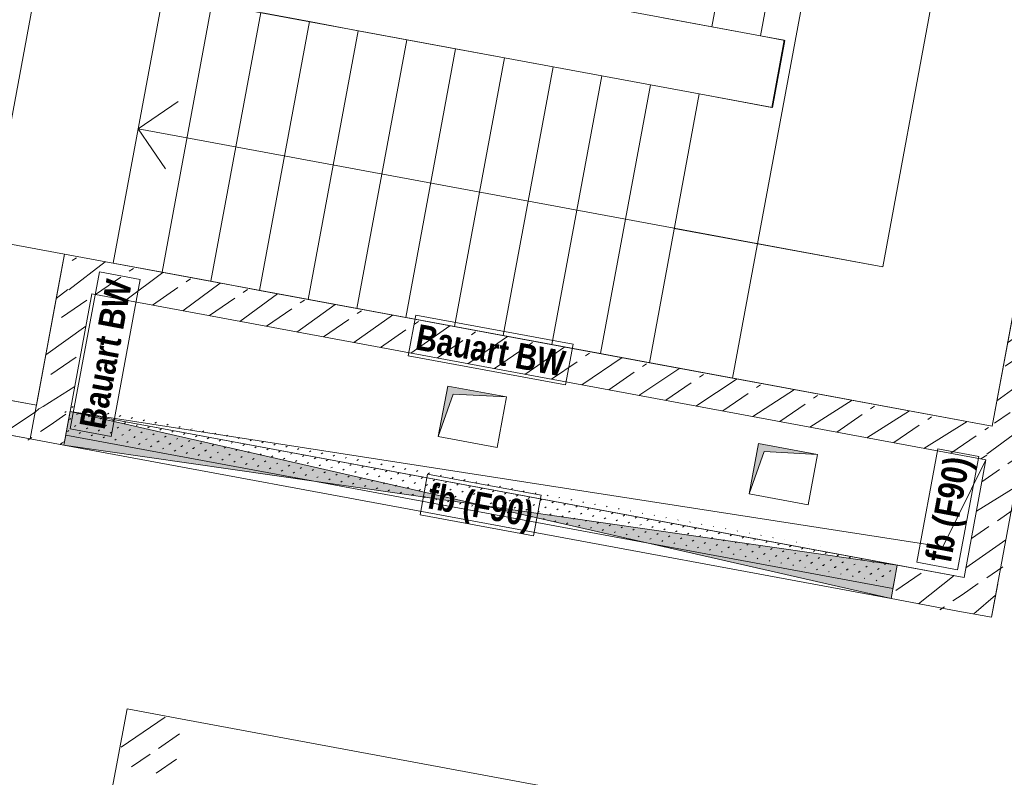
# Model space of a CAD drawing. Header units: metres. Extents: x 0 to 60282398, y -11592309 to 5708004.
# Tile 49 of 136: x 32353348.49 to 32353354.25, y 5707922.8 to 5707927.24. Entities that reach past the tile are written whole.
import ezdxf

# ---------------------------------------------------------------- set-up
doc = ezdxf.new("R2010")
doc.units = ezdxf.units.M
doc.header["$LTSCALE"] = 0.75
doc.layers.get('0').update_dxf_attribs({"linetype": 'CONTINUOUS'})
for name, color, linetype, lineweight in [('10417023$0$#9_002_GES I Übersicht Erdgeschoss_1_102_Wand Innen.A', 7, 'CONTINUOUS', 25), ('10417023$0$#9_002_GES I Übersicht Erdgeschoss_1_104_Decken.A', 7, 'CONTINUOUS', 25), ('10417023$0$#9_002_GES I Übersicht Erdgeschoss_1_607b_Brandschutz 1_100', 7, 'CONTINUOUS', 25), ('10417023$0$#9_002_GES I Übersicht Erdgeschoss_1_Neubau_102_Wand Innen.A', 7, 'CONTINUOUS', 25), ('10417023$0$#9_002_GES I Übersicht Erdgeschoss_1_Neubau_103_Stützen.A', 7, 'CONTINUOUS', 25), ('10417023$0$#9_002_GES I Übersicht Erdgeschoss_1_Neubau_104_Decken.A', 7, 'CONTINUOUS', 25), ('10417023$0$#9_002_GES I Übersicht Erdgeschoss_1_Neubau_105_Unterzug.A', 7, 'CONTINUOUS', 25), ('10417023$0$#9_002_GES I Übersicht Erdgeschoss_1_Neubau_108_Treppen.A', 7, 'CONTINUOUS', 25), ('10417023$0$Keine', 7, 'CONTINUOUS', 13)]:
    doc.layers.add(name, color=color, linetype=linetype, lineweight=lineweight)
doc.styles.add('10417023$0$Arial Narrow (bold)', font='ARIALNB.TTF')
pattern_1 = [(45, (0, 0), (-0.03535533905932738, 0.03535533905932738), [0.01, -0.03999999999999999])]
pattern_2 = [(44.99999999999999, (0, 0), (-0.1697056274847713, 0.1697056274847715), []), (44.99999999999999, (-0.08485281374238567, 0.08485281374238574), (-0.1697056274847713, 0.1697056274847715), [0.18, -0.05999999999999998])]

# ---------------------------------------------------------------- blocks, each defined once
blk = doc.blocks.new('10417023$0$#9_MKO_LP5_ARC_GES_UP_00_002_P_G_modell (3D)')
at = {"layer": '10417023$0$#9_002_GES I Übersicht Erdgeschoss_1_102_Wand Innen.A', "linetype": 'Continuous', "lineweight": 5, "true_color": 0xff0000}
h = blk.add_hatch(dxfattribs=at)
h.set_pattern_fill('#9_BETON__STAHLBETON_0001', color=1, style=0, pattern_type=2)
h.set_pattern_definition(pattern_2)
h.paths.add_polyline_path([(-32353491.12421669, -5707795.27957689), (-32353491.52174602, -5707795.27957689), (-32353491.52174602, -5707795.47957689), (-32353491.12421625, -5707795.47957689)])
h = blk.add_hatch(dxfattribs=at)
h.set_pattern_fill('#9_BETON__STAHLBETON_0001', color=1, style=0, pattern_type=2)
h.set_pattern_definition(pattern_2)
h.paths.add_polyline_path([(-32353491.12421669, -5707795.27957689), (-32353491.12421625, -5707795.479574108), (-32353490.92421625, -5707795.479573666), (-32353490.9242167, -5707795.27957689)])
at = {"layer": '10417023$0$#9_002_GES I Übersicht Erdgeschoss_1_Neubau_102_Wand Innen.A', "linetype": 'Continuous', "lineweight": 5, "true_color": 0xff0000}
h = blk.add_hatch(dxfattribs=at)
h.set_pattern_fill('#9_BETON__STAHLBETON_0001', color=1, style=0, pattern_type=2)
h.set_pattern_definition(pattern_2)
h.paths.add_polyline_path([(-32353490.87424049, -5707794.37957689), (-32353490.87424844, -5707790.779532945), (-32353491.12424844, -5707790.779532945), (-32353491.12424049, -5707794.37957689)])
h = blk.add_hatch(dxfattribs=at)
h.set_pattern_fill('#9_BETON__STAHLBETON_0001', color=1, style=0, pattern_type=2)
h.set_pattern_definition(pattern_2)
h.paths.add_polyline_path([(-32353496.6442301, -5707794.57957689), (-32353491.12424004, -5707794.57957689), (-32353491.12424004, -5707794.37957689), (-32353496.6442301, -5707794.37957689)])
h = blk.add_hatch(dxfattribs=at)
h.set_pattern_fill('#9_BETON__STAHLBETON_0001', color=1, style=0, pattern_type=2)
h.set_pattern_definition(pattern_2)
h.paths.add_polyline_path([(-32353491.12424004, -5707794.57957689), (-32353490.84424047, -5707794.57957689), (-32353490.84424047, -5707794.379576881), (-32353491.12424004, -5707794.379576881)])
h = blk.add_hatch(dxfattribs=at)
h.set_pattern_fill('#9_BETON__STAHLBETON_0001', color=1, style=0, pattern_type=2)
h.set_pattern_definition(pattern_2)
h.paths.add_polyline_path([(-32353496.4442301, -5707795.27957689), (-32353496.4442301, -5707794.57957689), (-32353496.6442301, -5707794.57957689), (-32353496.6442301, -5707795.27957689)])
h = blk.add_hatch(dxfattribs=at)
h.set_pattern_fill('#9_BETON__STAHLBETON_0001', color=1, style=0, pattern_type=2)
h.set_pattern_definition(pattern_2)
h.paths.add_polyline_path([(-32353490.9242167, -5707795.27957689), (-32353490.92421824, -5707794.57957689), (-32353491.12421824, -5707794.57957689), (-32353491.12421669, -5707795.27957689)])
h = blk.add_hatch(dxfattribs=at)
h.set_pattern_fill('#9_BETON__STAHLBETON_0001', color=1, style=0, pattern_type=2)
h.set_pattern_definition(pattern_2)
h.paths.add_polyline_path([(-32353496.95422801, -5707795.47957689), (-32353496.6442301, -5707795.47957689), (-32353496.6442301, -5707795.279576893), (-32353496.95422801, -5707795.279576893)])
h = blk.add_hatch(dxfattribs=at)
h.set_pattern_fill('#9_BETON__STAHLBETON_0001', color=1, style=0, pattern_type=2)
h.set_pattern_definition(pattern_2)
h.paths.add_polyline_path([(-32353496.4442301, -5707795.47957689), (-32353496.6442301, -5707795.27957689), (-32353496.6442301, -5707795.47957689)])
h = blk.add_hatch(dxfattribs=at)
h.set_pattern_fill('#9_BETON__STAHLBETON_0001', color=1, style=0, pattern_type=2)
h.set_pattern_definition(pattern_2)
h.paths.add_polyline_path([(-32353496.4442301, -5707795.27957689), (-32353496.6442301, -5707795.27957689), (-32353496.4442301, -5707795.47957689)])
at = {"layer": '10417023$0$#9_002_GES I Übersicht Erdgeschoss_1_Neubau_102_Wand Innen.A', "linetype": 'Continuous', "lineweight": 13, "true_color": 0xff0000}
h = blk.add_hatch(dxfattribs=at)
h.set_pattern_fill('#9_GIPS_0001', color=1, style=0, pattern_type=2)
h.set_pattern_definition(pattern_1)
h.paths.add_polyline_path([(-32353496.4442301, -5707795.37957689), (-32353491.52174602, -5707795.37957689), (-32353491.52174602, -5707795.27957689), (-32353496.4442301, -5707795.27957689)])
h = blk.add_hatch(dxfattribs=at)
h.set_pattern_fill('#9_GIPS_0001', color=1, style=0, pattern_type=2)
h.set_pattern_definition(pattern_1)
h.paths.add_polyline_path([(-32353496.4442301, -5707795.39957689), (-32353491.52174602, -5707795.39957689), (-32353491.52174602, -5707795.37957689), (-32353496.4442301, -5707795.37957689)])
h = blk.add_hatch(dxfattribs=at)
h.set_pattern_fill('#9_GIPS_0001', color=1, style=0, pattern_type=2)
h.set_pattern_definition(pattern_1)
h.paths.add_polyline_path([(-32353496.4442301, -5707795.41957689), (-32353491.52174602, -5707795.41957689), (-32353491.52174602, -5707795.39957689), (-32353496.4442301, -5707795.39957689)])
at = {"layer": '10417023$0$#9_002_GES I Übersicht Erdgeschoss_1_Neubau_103_Stützen.A', "linetype": 'Continuous', "lineweight": 5, "true_color": 0xff0000}
h = blk.add_hatch(dxfattribs=at)
h.set_pattern_fill('#9_BETON__STAHLBETON_0001', color=1, style=0, pattern_type=2)
h.set_pattern_definition(pattern_2)
edge = h.paths.add_edge_path()
edge.add_arc((-32353495.62381294, -5707797.10457689), 0.175, 180, 270)
edge.add_arc((-32353495.62381294, -5707797.10457689), 0.175, 270, 360)
edge.add_arc((-32353495.62381294, -5707797.10457689), 0.175, 0, 90)
edge.add_arc((-32353495.62381294, -5707797.10457689), 0.175, 90, 180)
at = {"layer": '10417023$0$#9_002_GES I Übersicht Erdgeschoss_1_102_Wand Innen.A', "color": 1, "linetype": 'Continuous', "lineweight": 18, "true_color": 0xff0000}
for p, q in [((-32353491.12421669, -5707795.27957689), (-32353491.52174602, -5707795.27957689)), ((-32353491.52174602, -5707795.27957689), (-32353491.52174602, -5707795.47957689)), ((-32353491.52174602, -5707795.47957689), (-32353491.12421625, -5707795.47957689))]:
    blk.add_line(p, q, dxfattribs=at)
at = {"layer": '10417023$0$#9_002_GES I Übersicht Erdgeschoss_1_104_Decken.A', "color": 1, "linetype": 'Continuous', "lineweight": 13, "true_color": 0xff0000}
blk.add_line((-32353492.6691854, -5707790.779532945), (-32353492.6691854, -5707794.379576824), dxfattribs=at)
at = {"layer": '10417023$0$#9_002_GES I Übersicht Erdgeschoss_1_104_Decken.A', "color": 1, "linetype": 'Continuous', "lineweight": 18, "true_color": 0xff0000}
blk.add_line((-32353496.44422949, -5707795.275994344), (-32353496.44422949, -5707795.425993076), dxfattribs=at)
at = {"layer": '10417023$0$#9_002_GES I Übersicht Erdgeschoss_1_607b_Brandschutz 1_100', "color": 1, "linetype": 'Continuous', "lineweight": 13, "true_color": 0xff0000}
for p, q in [((-32353493.62297168, -5707794.354926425), (-32353494.55864623, -5707794.354926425)), ((-32353494.55864623, -5707794.354926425), (-32353494.55864623, -5707794.59757432)), ((-32353493.62297168, -5707794.59757432), (-32353493.62297168, -5707794.354926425)), ((-32353496.18157436, -5707794.443902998), (-32353496.42422226, -5707794.443902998)), ((-32353496.42422226, -5707794.443902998), (-32353496.42422226, -5707795.379577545)), ((-32353496.18157436, -5707795.379577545), (-32353496.18157436, -5707794.443902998)), ((-32353491.16944203, -5707794.567395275), (-32353491.41208993, -5707794.567395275)), ((-32353491.41208993, -5707794.567395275), (-32353491.41208993, -5707795.242705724)), ((-32353491.16944203, -5707795.242705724), (-32353491.16944203, -5707794.567395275)), ((-32353494.55864623, -5707794.59757432), (-32353493.62297168, -5707794.59757432)), ((-32353493.64533203, -5707795.258253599), (-32353494.32064393, -5707795.258253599)), ((-32353494.32064393, -5707795.258253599), (-32353494.32064393, -5707795.500901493)), ((-32353493.64533203, -5707795.500901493), (-32353493.64533203, -5707795.258253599)), ((-32353491.41208993, -5707795.242705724), (-32353491.16944203, -5707795.242705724)), ((-32353496.42422226, -5707795.379577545), (-32353496.18157436, -5707795.379577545)), ((-32353494.32064393, -5707795.500901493), (-32353493.64533203, -5707795.500901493))]:
    blk.add_line(p, q, dxfattribs=at)
at = {"layer": '10417023$0$#9_002_GES I Übersicht Erdgeschoss_1_Neubau_102_Wand Innen.A', "color": 1, "linetype": 'Continuous', "lineweight": 18, "true_color": 0xff0000}
for p, q in [((-32353491.12424844, -5707790.779532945), (-32353491.12424049, -5707794.37957689)), ((-32353491.12424004, -5707794.37957689), (-32353496.6442301, -5707794.37957689)), ((-32353496.6442301, -5707794.37957689), (-32353496.6442301, -5707794.57957689)), ((-32353496.6442301, -5707794.57957689), (-32353496.6442301, -5707795.27957689)), ((-32353496.4442301, -5707795.27957689), (-32353496.4442301, -5707794.57957689)), ((-32353496.4442301, -5707794.57957689), (-32353491.12424004, -5707794.57957689)), ((-32353491.12421824, -5707794.57957689), (-32353491.12421669, -5707795.27957689)), ((-32353490.92421625, -5707795.479573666), (-32353490.92421824, -5707794.57957689)), ((-32353496.6442301, -5707795.27957689), (-32353496.80652522, -5707795.27957689)), ((-32353490.92421581, -5707795.479573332), (-32353490.92421725, -5707795.279577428)), ((-32353496.4442301, -5707795.47957689), (-32353496.4442301, -5707795.41957689)), ((-32353496.80652522, -5707795.47957689), (-32353496.6442301, -5707795.47957689)), ((-32353496.4442301, -5707795.47957689), (-32353496.6442301, -5707795.47957689)), ((-32353491.12421625, -5707795.479574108), (-32353490.92421625, -5707795.479573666))]:
    blk.add_line(p, q, dxfattribs=at)
at = {"layer": '10417023$0$#9_002_GES I Übersicht Erdgeschoss_1_Neubau_102_Wand Innen.A', "color": 1, "linetype": 'Continuous', "lineweight": 13, "true_color": 0xff0000}
for p, q in [((-32353491.52174602, -5707795.27957689), (-32353496.4442301, -5707795.27957689)), ((-32353491.52174602, -5707795.39957689), (-32353491.52174602, -5707795.37957689)), ((-32353496.4442301, -5707795.41957689), (-32353491.52174602, -5707795.41957689)), ((-32353491.52174602, -5707795.41957689), (-32353491.52174602, -5707795.39957689))]:
    blk.add_line(p, q, dxfattribs=at)
at = {"layer": '10417023$0$#9_002_GES I Übersicht Erdgeschoss_1_Neubau_103_Stützen.A', "color": 1, "linetype": 'Continuous', "lineweight": 13, "true_color": 0xff0000}
for p, q in [((-32353491.52174602, -5707795.27957689), (-32353496.4442301, -5707795.27957689)), ((-32353496.4442301, -5707795.27957689), (-32353496.4442301, -5707795.47957689)), ((-32353491.52174647, -5707795.279577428), (-32353496.44422949, -5707795.279577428)), ((-32353496.44422949, -5707795.279577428), (-32353496.44422949, -5707795.479576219)), ((-32353491.52174647, -5707795.279577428), (-32353496.44422949, -5707795.479576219)), ((-32353491.52174647, -5707795.479576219), (-32353496.44422949, -5707795.279577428)), ((-32353491.52174647, -5707795.279577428), (-32353491.52174647, -5707795.479576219)), ((-32353491.52174602, -5707795.47957689), (-32353491.52174602, -5707795.27957689)), ((-32353496.4442301, -5707795.47957689), (-32353491.52174602, -5707795.47957689)), ((-32353491.52174647, -5707795.479576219), (-32353496.44422949, -5707795.479576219))]:
    blk.add_line(p, q, dxfattribs=at)
at = {"layer": '10417023$0$#9_002_GES I Übersicht Erdgeschoss_1_Neubau_103_Stützen.A', "color": 1, "linetype": 'Continuous', "true_color": 0xff0000}
for points in [[(-32353496.4442301, -5707795.479576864), (-32353493.98298806, -5707795.379576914), (-32353496.4442301, -5707795.27957689)], [(-32353491.52174602, -5707795.479576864), (-32353491.52174602, -5707795.27957689), (-32353493.98298806, -5707795.379576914)]]:
    blk.add_solid(points, dxfattribs=at)
at = {"layer": '10417023$0$#9_002_GES I Übersicht Erdgeschoss_1_Neubau_104_Decken.A', "color": 1, "linetype": 'Continuous', "lineweight": 13, "true_color": 0xff0000}
for p, q in [((-32353491.1242048, -5707794.579576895), (-32353496.44421937, -5707794.579576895)), ((-32353496.44421937, -5707794.579576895), (-32353496.44421937, -5707795.280135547)), ((-32353491.1242045, -5707794.579576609), (-32353491.27896576, -5707795.125374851)), ((-32353491.1242048, -5707795.280135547), (-32353491.1242048, -5707794.579576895)), ((-32353493.9492268, -5707794.729651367), (-32353494.2992268, -5707794.729651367)), ((-32353494.2992268, -5707794.729651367), (-32353494.2992268, -5707795.029651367)), ((-32353494.25884221, -5707794.770035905), (-32353493.9492273, -5707794.729651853)), ((-32353493.9492268, -5707795.029651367), (-32353493.9492268, -5707794.729651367)), ((-32353492.09922857, -5707794.72876302), (-32353492.44922857, -5707794.72876302)), ((-32353492.44922857, -5707794.72876302), (-32353492.44922857, -5707795.028763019)), ((-32353492.40884437, -5707794.769148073), (-32353492.09922802, -5707794.728762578)), ((-32353492.09922857, -5707795.028763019), (-32353492.09922857, -5707794.72876302)), ((-32353494.29922626, -5707795.029650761), (-32353494.25884221, -5707794.770035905)), ((-32353492.44922842, -5707795.028762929), (-32353492.40884437, -5707794.769148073)), ((-32353494.2992268, -5707795.029651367), (-32353493.9492268, -5707795.029651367)), ((-32353492.44922857, -5707795.028763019), (-32353492.09922857, -5707795.028763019)), ((-32353491.27896576, -5707795.125374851), (-32353496.44421939, -5707795.280136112)), ((-32353496.44421937, -5707795.280135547), (-32353491.1242048, -5707795.280135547))]:
    blk.add_line(p, q, dxfattribs=at)
at = {"layer": '10417023$0$#9_002_GES I Übersicht Erdgeschoss_1_Neubau_104_Decken.A', "color": 1, "linetype": 'Continuous', "lineweight": 13, "true_color": 0xff0000, "flags": 128}
for points in [[(-32353496.6442301, -5707795.47957689), (-32353498.224228, -5707795.47957689), (-32353498.224228, -5707792.51957689), (-32353498.224228, -5707790.779532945), (-32353491.124228, -5707790.779532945), (-32353491.124228, -5707794.37957689), (-32353496.6442301, -5707794.37957689)], [(-32353498.224228, -5707795.479576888), (-32353496.64423007, -5707795.479576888), (-32353496.64423007, -5707794.379576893), (-32353497.0942002, -5707794.379576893), (-32353497.0942002, -5707792.779576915), (-32353497.0942002, -5707792.379489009), (-32353497.0942002, -5707790.779532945), (-32353498.224228, -5707790.779532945)], [(-32353498.22421727, -5707792.77957689), (-32353498.22421727, -5707790.779532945), (-32353491.1242156, -5707790.779532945), (-32353491.12420795, -5707794.379576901), (-32353496.64421937, -5707794.37957689), (-32353496.64421937, -5707795.27957689), (-32353498.22421727, -5707795.27957689)]]:
    blk.add_lwpolyline(points, close=True, dxfattribs=at)
at = {"layer": '10417023$0$#9_002_GES I Übersicht Erdgeschoss_1_Neubau_104_Decken.A', "color": 1, "linetype": 'Continuous', "true_color": 0xff0000}
for points in [[(-32353494.2992268, -5707795.029651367), (-32353494.25884219, -5707794.770035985), (-32353494.2992268, -5707794.729651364), (-32353493.9492268, -5707794.729651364)], [(-32353492.44922857, -5707795.028763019), (-32353492.40884396, -5707794.769147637), (-32353492.44922857, -5707794.728763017), (-32353492.09922857, -5707794.728763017)]]:
    blk.add_solid(points, dxfattribs=at)
at = {"layer": '10417023$0$#9_002_GES I Übersicht Erdgeschoss_1_Neubau_105_Unterzug.A', "color": 1, "linetype": 'Continuous', "lineweight": 13, "true_color": 0xff0000}
for p, q in [((-32353495.79881293, -5707796.92957689), (-32353495.44881294, -5707796.92957689)), ((-32353495.79881293, -5707796.92957689), (-32353495.79881293, -5707802.82957689)), ((-32353476.05380519, -5707796.92957689), (-32353495.44881294, -5707796.92957689))]:
    blk.add_line(p, q, dxfattribs=at)
at = {"layer": '10417023$0$#9_002_GES I Übersicht Erdgeschoss_1_Neubau_108_Treppen.A', "color": 1, "linetype": 'Continuous', "lineweight": 13, "true_color": 0xff0000}
for p, q in [((-32353493.16402788, -5707792.379490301), (-32353493.16402788, -5707790.779489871)), ((-32353493.16402788, -5707790.779489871), (-32353493.16402788, -5707792.379490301)), ((-32353492.87402898, -5707792.379490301), (-32353492.87402754, -5707790.779489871)), ((-32353492.87402754, -5707790.779489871), (-32353492.87402898, -5707792.379490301)), ((-32353491.12424059, -5707794.379576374), (-32353491.12424203, -5707790.779488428)), ((-32353491.12418429, -5707794.379664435), (-32353491.12418573, -5707790.779576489)), ((-32353491.92424152, -5707791.579489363), (-32353491.92424008, -5707793.579576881)), ((-32353491.92418522, -5707791.579575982), (-32353491.92418522, -5707793.579664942)), ((-32353493.80441263, -5707792.379576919), (-32353492.87415746, -5707792.379576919)), ((-32353493.45402822, -5707792.379490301), (-32353493.16402788, -5707792.379490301)), ((-32353493.16402788, -5707792.379490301), (-32353492.87402898, -5707792.379490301)), ((-32353492.87415746, -5707792.379576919), (-32353492.73313521, -5707792.379576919)), ((-32353492.87402898, -5707792.379490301), (-32353492.72916668, -5707792.379490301)), ((-32353492.73313521, -5707792.379576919), (-32353492.73313521, -5707792.779664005)), ((-32353492.72916668, -5707792.379490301), (-32353492.72916668, -5707792.779575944)), ((-32353493.1641578, -5707792.779664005), (-32353496.35424238, -5707792.779664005)), ((-32353496.35424238, -5707792.779664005), (-32353496.35424238, -5707794.379664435)), ((-32353496.35411534, -5707792.779575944), (-32353496.35411534, -5707794.379576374)), ((-32353496.06411501, -5707792.779575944), (-32353496.06411501, -5707794.379576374)), ((-32353496.06411501, -5707794.379576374), (-32353496.06411501, -5707792.779575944)), ((-32353495.48411433, -5707792.779575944), (-32353495.77411466, -5707792.779575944)), ((-32353495.77411466, -5707792.779575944), (-32353495.77411466, -5707794.379576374)), ((-32353495.77411466, -5707794.379576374), (-32353495.77411466, -5707792.779575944)), ((-32353495.19411399, -5707792.779575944), (-32353495.48411433, -5707792.779575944)), ((-32353495.48411433, -5707792.779575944), (-32353495.48411433, -5707794.379576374)), ((-32353495.48411433, -5707794.379576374), (-32353495.48411433, -5707792.779575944)), ((-32353494.90411509, -5707792.779575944), (-32353495.19411399, -5707792.779575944)), ((-32353495.19411399, -5707792.779575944), (-32353495.19411399, -5707794.379576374)), ((-32353495.19411399, -5707794.379576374), (-32353495.19411399, -5707792.779575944)), ((-32353494.61411475, -5707792.779575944), (-32353494.90411509, -5707792.779575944)), ((-32353494.90411509, -5707792.779575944), (-32353494.90411509, -5707794.379576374)), ((-32353494.90411509, -5707794.379576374), (-32353494.90411509, -5707792.779575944)), ((-32353494.32411441, -5707792.779575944), (-32353494.61411475, -5707792.779575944)), ((-32353494.61411475, -5707792.779575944), (-32353494.61411475, -5707794.379576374)), ((-32353494.61411475, -5707794.379576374), (-32353494.61411475, -5707792.779575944)), ((-32353494.03411407, -5707792.779575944), (-32353494.32411441, -5707792.779575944)), ((-32353494.32411441, -5707792.779575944), (-32353494.32411441, -5707794.379576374)), ((-32353494.32411441, -5707794.379576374), (-32353494.32411441, -5707792.779575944)), ((-32353493.74411517, -5707792.779575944), (-32353494.03411407, -5707792.779575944)), ((-32353494.03411407, -5707792.779575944), (-32353494.03411407, -5707794.379576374)), ((-32353494.03411407, -5707794.379576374), (-32353494.03411407, -5707792.779575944)), ((-32353493.45411483, -5707792.779575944), (-32353493.74411517, -5707792.779575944)), ((-32353493.74411517, -5707792.779575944), (-32353493.74411517, -5707794.379576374)), ((-32353493.74411517, -5707794.379576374), (-32353493.74411517, -5707792.779575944)), ((-32353493.16411449, -5707792.779575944), (-32353493.45411483, -5707792.779575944)), ((-32353493.45411483, -5707792.779575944), (-32353493.45411483, -5707794.379576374)), ((-32353493.45411483, -5707794.379576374), (-32353493.45411483, -5707792.779575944)), ((-32353492.73313521, -5707792.779664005), (-32353493.1641578, -5707792.779664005)), ((-32353493.16411449, -5707792.779575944), (-32353493.16411449, -5707794.379576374)), ((-32353492.72916668, -5707792.779575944), (-32353493.16411449, -5707792.779575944)), ((-32353493.16411449, -5707794.379576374), (-32353493.16411449, -5707792.779575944)), ((-32353496.15424215, -5707793.379664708), (-32353496.35424238, -5707793.579664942)), ((-32353496.15411511, -5707793.379576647), (-32353496.3541139, -5707793.579576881)), ((-32353496.06424349, -5707793.579664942), (-32353496.35424238, -5707793.579664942)), ((-32353496.35424238, -5707793.579664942), (-32353496.15424215, -5707793.779665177)), ((-32353496.06411501, -5707793.579576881), (-32353496.3541139, -5707793.579576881)), ((-32353496.3541139, -5707793.579576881), (-32353496.15411511, -5707793.779577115)), ((-32353493.16424286, -5707793.579664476), (-32353496.06424349, -5707793.579664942)), ((-32353493.16411449, -5707793.579576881), (-32353496.06411501, -5707793.579576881)), ((-32353493.1641578, -5707793.579664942), (-32353493.16424286, -5707793.579664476)), ((-32353491.92418522, -5707793.579664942), (-32353493.1641578, -5707793.579664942)), ((-32353491.92424008, -5707793.579576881), (-32353493.16411449, -5707793.579576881)), ((-32353496.35424238, -5707794.379664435), (-32353493.1641578, -5707794.379664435)), ((-32353496.35411534, -5707794.379576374), (-32353496.06411501, -5707794.379576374)), ((-32353496.06411501, -5707794.379576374), (-32353495.77411466, -5707794.379576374)), ((-32353495.77411466, -5707794.379576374), (-32353495.48411433, -5707794.379576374)), ((-32353495.48411433, -5707794.379576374), (-32353495.19411399, -5707794.379576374)), ((-32353495.19411399, -5707794.379576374), (-32353494.90411509, -5707794.379576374)), ((-32353494.90411509, -5707794.379576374), (-32353494.61411475, -5707794.379576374)), ((-32353494.61411475, -5707794.379576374), (-32353494.32411441, -5707794.379576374)), ((-32353494.32411441, -5707794.379576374), (-32353494.03411407, -5707794.379576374)), ((-32353494.03411407, -5707794.379576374), (-32353493.74411517, -5707794.379576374)), ((-32353493.74411517, -5707794.379576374), (-32353493.45411483, -5707794.379576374)), ((-32353493.45411483, -5707794.379576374), (-32353493.16411449, -5707794.379576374)), ((-32353493.1641578, -5707794.379664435), (-32353491.12418429, -5707794.379664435)), ((-32353493.16411449, -5707794.379576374), (-32353491.12424059, -5707794.379576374))]:
    blk.add_line(p, q, dxfattribs=at)
at = {"layer": '10417023$0$#9_002_GES I Übersicht Erdgeschoss_1_607b_Brandschutz 1_100', "color": 1, "true_color": 0xff0000, "char_height": 0.1502737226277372, "attachment_point": 5, "line_spacing_factor": 1.002187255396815, "style": '10417023$0$Arial Narrow (bold)'}
for s, insert in [('Bauart BW ', (-32353494.09080881, -5707794.478903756)), ('fb (F90) ', (-32353493.98298806, -5707795.401979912))]:
    blk.add_mtext(s, dxfattribs=dict(at, insert=insert))
at = {"layer": '10417023$0$#9_002_GES I Übersicht Erdgeschoss_1_607b_Brandschutz 1_100', "color": 1, "true_color": 0xff0000, "char_height": 0.1502737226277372, "attachment_point": 5, "rotation": 90, "line_spacing_factor": 1.002187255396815, "style": '10417023$0$Arial Narrow (bold)'}
for s, insert in [('Bauart BW ', (-32353496.30024488, -5707794.911739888)), ('fb (F90) ', (-32353491.26836342, -5707794.905050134))]:
    blk.add_mtext(s, dxfattribs=dict(at, insert=insert))
blk = doc.blocks.new('10417023$0$2_MKO_LP5_LAN_GES_UP_00_002_V_A (3D)')
at = {"layer": '10417023$0$Keine'}
blk.add_blockref('10417023$0$#9_MKO_LP5_ARC_GES_UP_00_002_P_G_modell (3D)', (0, 0), dxfattribs=at)
blk = doc.blocks.new('10417023')
at = {"layer": '10417023$0$Keine', "rotation": 349.4819372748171}
blk.add_blockref('10417023$0$2_MKO_LP5_LAN_GES_UP_00_002_V_A (3D)', (65205154.93137175, 5413829.557758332), dxfattribs=at)

msp = doc.modelspace()

# ---------------------------------------------------------------- block references
msp.add_blockref('10417023', (0, 0))

doc.saveas('drawing.dxf')
